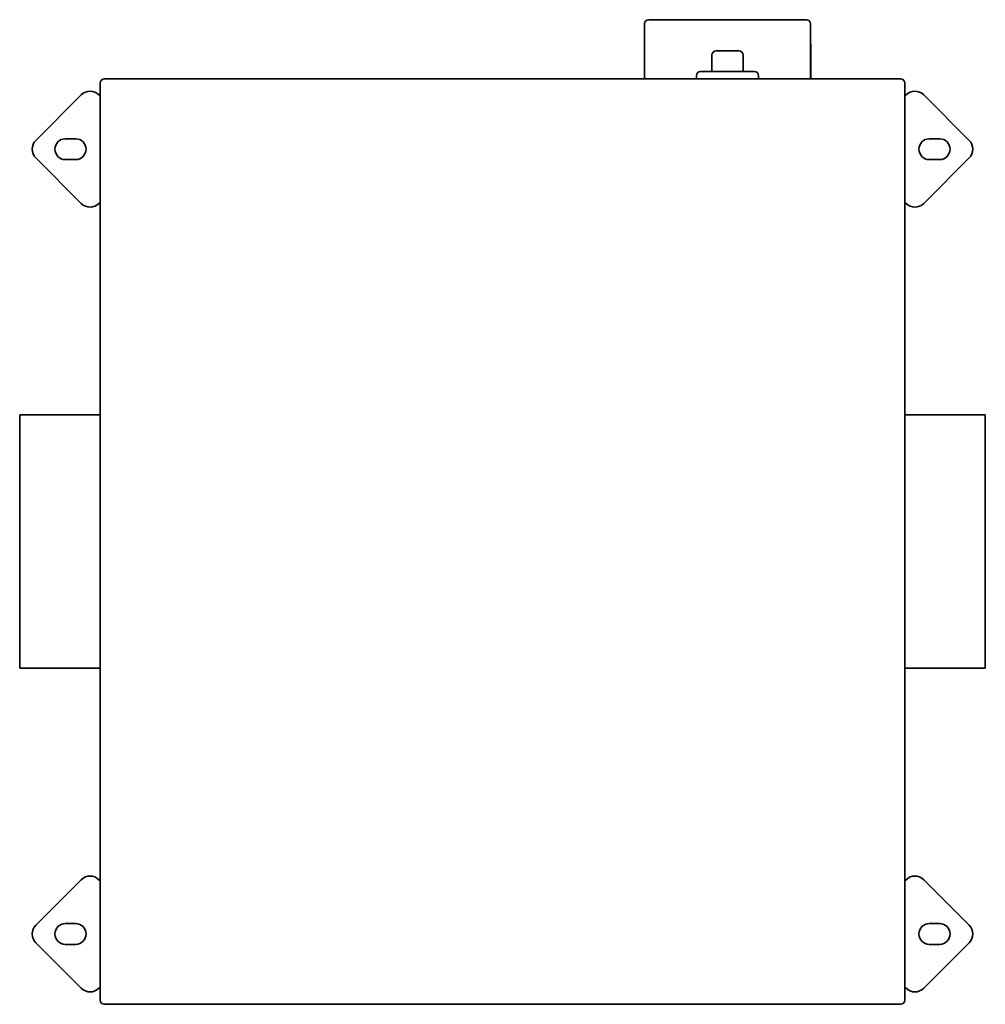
# Model space of a CAD drawing. Header units: millimetres. Extents: x 187 to 653, y 60 to 534.
import ezdxf

# ---------------------------------------------------------------- set-up
doc = ezdxf.new("R2010")
doc.units = ezdxf.units.MM
doc.header["$LTSCALE"] = 2
doc.layers.add('Krawędzie widoczne(ISO)', color=7, linetype='Continuous', lineweight=35, true_color=0x262659)

msp = doc.modelspace()

# ---------------------------------------------------------------- linework, layer by layer
at = {"layer": 'Krawędzie widoczne(ISO)'}
for p, q in [((488.5, 505.75), (488.5, 532.25)), ((490.5, 534.25), (566.5, 534.25)), ((568.5, 505.75), (568.5, 532.25)), ((488.4, 505.75), (488.4, 522.25)), ((568.6, 505.75), (568.6, 522.25)), ((521, 509.25), (521, 517.25)), ((523, 519.25), (534, 519.25)), ((536, 509.25), (536, 517.25)), ((515.5, 509.25), (541.5, 509.25)), ((226, 503.75), (226, 61.75)), ((612, 505.75), (228, 505.75)), ((513.5, 505.75), (513.5, 507.25)), ((543.5, 505.75), (543.5, 507.25)), ((614, 61.75), (614, 503.75)), ((194.96, 476.09), (216.88, 498.01)), ((226, 497.38), (225.37, 498.01)), ((614.63, 498.01), (614, 497.38)), ((645.04, 476.09), (623.12, 498.01)), ((209.21, 476.85), (214.21, 476.85)), ((625.79, 476.85), (630.79, 476.85)), ((194.96, 467.61), (216.88, 445.69)), ((214.21, 466.85), (209.21, 466.85)), ((645.04, 467.61), (623.12, 445.69)), ((630.79, 466.85), (625.79, 466.85)), ((225.37, 445.69), (226, 446.32)), ((614, 446.32), (614.63, 445.69)), ((187.2, 343.75), (187.2, 221.75)), ((226, 343.75), (187.2, 343.75)), ((652.8, 343.75), (614, 343.75)), ((652.8, 221.75), (652.8, 343.75)), ((226, 221.75), (187.2, 221.75)), ((652.8, 221.75), (614, 221.75)), ((194.96, 97.89), (216.88, 119.81)), ((226, 119.18), (225.37, 119.81)), ((614.63, 119.81), (614, 119.18)), ((645.04, 97.89), (623.12, 119.81)), ((209.21, 98.65), (214.21, 98.65)), ((625.79, 98.65), (630.79, 98.65)), ((194.96, 89.41), (216.88, 67.49)), ((214.21, 88.65), (209.21, 88.65)), ((645.04, 89.41), (623.12, 67.49)), ((630.79, 88.65), (625.79, 88.65)), ((225.37, 67.49), (226, 68.12)), ((614, 68.12), (614.63, 67.49)), ((228, 59.75), (612, 59.75))]:
    msp.add_line(p, q, dxfattribs=at)
for centre, radius, start, end in [((490.5, 532.25), 2, 90, 180), ((566.5, 532.25), 2, 0, 90), ((493.4, 522.25), 5, 168.5217, 180), ((563.6, 522.25), 5, 0, 11.4783), ((523, 517.25), 2, 90, 180), ((534, 517.25), 2, 0, 90), ((515.5, 507.25), 2, 90, 180), ((541.5, 507.25), 2, 0, 90), ((228, 503.75), 2, 90, 180), ((612, 503.75), 2, 0, 90), ((221.13, 493.77), 6, 45, 135), ((618.87, 493.77), 6, 45, 135), ((199.21, 471.85), 6, 135, 225), ((209.21, 471.85), 5, 90, 270), ((214.21, 471.85), 5, 270, 90), ((625.79, 471.85), 5, 90, 270), ((630.79, 471.85), 5, 270, 90), ((640.79, 471.85), 6, 315, 45), ((221.13, 449.93), 6, 225, 315), ((618.87, 449.93), 6, 225, 315), ((221.13, 115.57), 6, 45, 135), ((618.87, 115.57), 6, 45, 135), ((199.21, 93.65), 6, 135, 225), ((209.21, 93.65), 5, 90, 270), ((214.21, 93.65), 5, 270, 90), ((625.79, 93.65), 5, 90, 270), ((630.79, 93.65), 5, 270, 90), ((640.79, 93.65), 6, 315, 45), ((221.13, 71.73), 6, 225, 315), ((618.87, 71.73), 6, 225, 315), ((228, 61.75), 2, 180, 270), ((612, 61.75), 2, 270, 0)]:
    msp.add_arc(centre, radius, start, end, dxfattribs=at)

doc.saveas('drawing.dxf')
